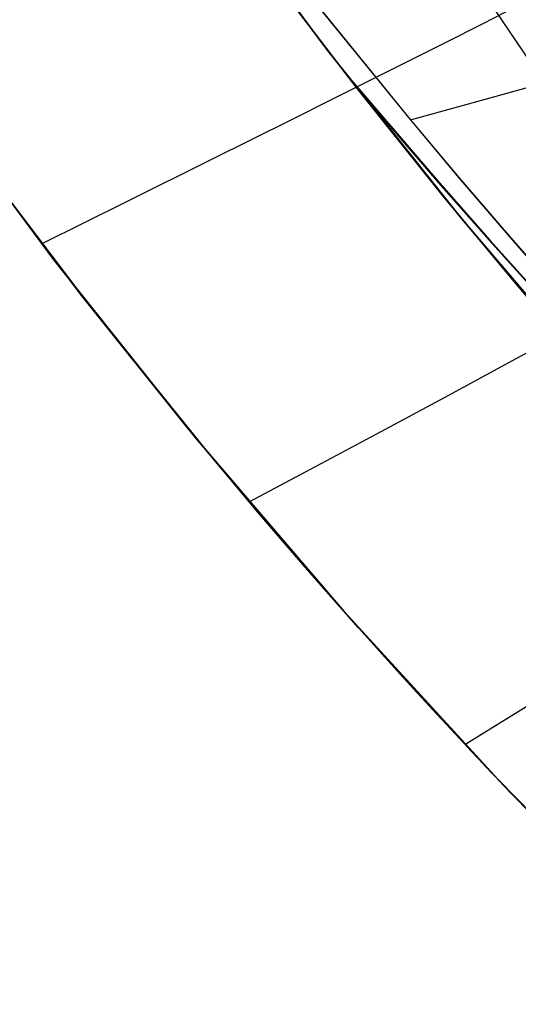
# Model space of a CAD drawing. Header units: millimetres. Extents: x -58 to 58, y -58 to 58.
# Tile 2 of 74: x -45.86 to -41.52, y -41.55 to -32.98. Entities that reach past the tile are written whole.
import ezdxf

# ---------------------------------------------------------------- set-up
doc = ezdxf.new("R2010")
doc.units = ezdxf.units.MM
doc.header["$MEASUREMENT"] = 0
doc.layers.add('Predefinito', color=5, linetype='Continuous')

msp = doc.modelspace()

# ---------------------------------------------------------------- linework, layer by layer
at = {"layer": 'Predefinito', "color": 9}
for points in [[(-50.6172, -20.2027), (-49.8897, -21.9377), (-49.1028, -23.6467), (-48.2574, -25.3274), (-47.3544, -26.978), (-46.395, -28.5964), (-45.3803, -30.1807), (-44.3116, -31.7291), (-43.19, -33.2397), (-42.0169, -34.7106), (-40.7938, -36.1402), (-39.5221, -37.5267), (-38.2033, -38.8685), (-36.8389, -40.164), (-35.4307, -41.4116), (-33.9802, -42.6098)], [(-33.9802, -42.6098), (-35.4307, -41.4116), (-36.8389, -40.164), (-38.2033, -38.8685), (-39.5221, -37.5267), (-40.7938, -36.1402), (-42.0169, -34.7106), (-43.19, -33.2397), (-44.3116, -31.7291), (-45.3803, -30.1807), (-46.395, -28.5964), (-47.3544, -26.978), (-48.2574, -25.3274), (-49.1028, -23.6467), (-49.8897, -21.9377), (-50.6172, -20.2027)], [(-53.4035, -21.3147), (-52.636, -23.1453), (-51.8057, -24.9483), (-50.9137, -26.7216), (-49.9611, -28.463), (-48.9489, -30.1705), (-47.8783, -31.8421), (-46.7507, -33.4757), (-45.5674, -35.0694), (-44.3298, -36.6213), (-43.0394, -38.1296), (-41.6976, -39.5924), (-40.3062, -41.008), (-38.8668, -42.3748), (-37.381, -43.6911), (-35.8507, -44.9553), (-34.2776, -46.1659)], [(-34.2776, -46.1659), (-35.8507, -44.9553), (-37.381, -43.6911), (-38.8668, -42.3748), (-40.3062, -41.008), (-41.6976, -39.5924), (-43.0394, -38.1296), (-44.3298, -36.6213), (-45.5674, -35.0694), (-46.7507, -33.4757), (-47.8783, -31.8421), (-48.9489, -30.1705), (-49.9611, -28.463), (-50.9137, -26.7216), (-51.8057, -24.9483), (-52.636, -23.1453), (-53.4035, -21.3147)]]:
    msp.add_lwpolyline(points, dxfattribs=at)
at = {"layer": 'Predefinito', "color": 9, "extrusion": (-0.112161, 0.9843, -0.136284)}
msp.add_lwpolyline([(46.2325, 24.7164), (46.0218, 24.9684)], dxfattribs=at)
at = {"layer": 'Predefinito', "color": 9, "extrusion": (-0.112161, 0.9843, 0.136284)}
msp.add_lwpolyline([(46.2325, 351.7382), (46.0218, 351.4861)], dxfattribs=at)
at = {"layer": 'Predefinito', "color": 9, "extrusion": (-0.086567, 0.989219, -0.118116)}
msp.add_lwpolyline([(44.7308, 25.1539), (44.4872, 25.4827)], dxfattribs=at)
at = {"layer": 'Predefinito', "color": 9, "extrusion": (-0.086567, 0.989219, 0.118116)}
msp.add_lwpolyline([(44.7308, 352.1859), (44.4872, 351.8572)], dxfattribs=at)
at = {"layer": 'Predefinito', "color": 9}
for points in [[(-50.0689, -21.4019, 351.6395), (-49.5249, -22.6316, 351.6316), (-48.9497, -23.8458, 351.6139), (-48.3437, -25.0434, 351.5859), (-47.7071, -26.2234, 351.5468), (-47.0405, -27.3839, 351.4955), (-46.3448, -28.5227, 351.431), (-45.62, -29.6394, 351.3516), (-44.866, -30.7349, 351.254), (-44.085, -31.8051, 351.1341), (-43.2834, -32.8421, 350.9923), (-42.4625, -33.8491, 350.8312), (-42.0393, -34.3522, 350.7406), (-41.6069, -34.8563, 350.6387), (-41.1659, -35.3612, 350.522), (-40.7068, -35.8823, 350.3855), (-40.4677, -36.1546, 350.3049), (-40.2242, -36.4331, 350.2126), (-40.1012, -36.5743, 350.1611), (-39.9776, -36.7166, 350.1057), (-39.8536, -36.8598, 350.0459), (-39.7295, -37.0038, 349.9814), (-39.5476, -37.2161, 349.8777)], [(-42.4596, -33.8526, 29.1694), (-41.872, -33.6884, 29.9092), (-41.2977, -33.5299, 30.6725), (-40.7383, -33.3771, 31.459), (-40.1956, -33.2297, 32.2686), (-39.671, -33.0878, 33.1007), (-39.1662, -32.9513, 33.9552), (-38.6824, -32.8201, 34.8314), (-38.2211, -32.6941, 35.729), (-37.7835, -32.5735, 36.6476), (-37.371, -32.4584, 37.5857), (-36.9851, -32.3493, 38.5404), (-36.6261, -32.2463, 39.5095), (-36.2934, -32.1491, 40.4916), (-35.9868, -32.0578, 41.4857), (-35.706, -31.9724, 42.4907), (-35.4507, -31.893, 43.5056), (-35.2206, -31.8194, 44.5292), (-35.0154, -31.752, 45.5608), (-34.8352, -31.6907, 46.5994), (-34.6797, -31.6356, 47.6441), (-34.5489, -31.587, 48.6935), (-34.4423, -31.545, 49.7433), (-34.3578, -31.5093, 50.79)], [(-42.4596, -33.8526, 350.8306), (-41.872, -33.6884, 350.0908), (-41.2977, -33.53, 349.3275), (-40.7383, -33.3771, 348.541), (-40.1956, -33.2298, 347.7314), (-39.671, -33.0879, 346.8992), (-39.1662, -32.9513, 346.0448), (-38.6824, -32.8201, 345.1686), (-38.2211, -32.6942, 344.271), (-37.7835, -32.5735, 343.3524), (-37.371, -32.4584, 342.4143), (-36.9851, -32.3493, 341.4596), (-36.6261, -32.2463, 340.4905), (-36.2934, -32.1491, 339.5084), (-35.9868, -32.0579, 338.5143), (-35.706, -31.9725, 337.5093), (-35.4507, -31.893, 336.4944), (-35.2205, -31.8195, 335.4708), (-35.0154, -31.752, 334.4392), (-34.8352, -31.6907, 333.4006), (-34.6797, -31.6357, 332.3559), (-34.5489, -31.5871, 331.3065), (-34.4423, -31.545, 330.2567), (-34.3578, -31.5094, 329.21)], [(-42.0958, -32.3493, 30.4641), (-41.2977, -33.5299, 30.6725)], [(-42.0957, -32.3493, 349.5359), (-41.2977, -33.53, 349.3275)], [(-43.7141, -32.5471, 351.2116), (-42.9284, -33.5766, 351.1134), (-42.1802, -34.5118, 351.0147), (-41.5486, -35.2697, 350.9153), (-41.2774, -35.5867, 350.8654)], [(-41.2756, -35.5889, 29.135), (-41.5465, -35.2722, 29.085), (-42.1775, -34.5151, 28.9856), (-42.9257, -33.58, 28.887), (-43.7115, -32.5505, 28.7888)], [(-45.6748, -34.9294, 30), (-44.927, -34.5592, 30.9209), (-44.1973, -34.1972, 31.8782), (-43.4892, -33.8448, 32.8719), (-43.1443, -33.6728, 33.3823), (-42.806, -33.5037, 33.9018), (-42.4749, -33.3378, 34.4302), (-42.1512, -33.1752, 34.9676), (-41.8354, -33.0162, 35.514), (-41.5279, -32.8609, 36.0693)], [(-45.6748, -34.9294, 350), (-44.927, -34.5592, 349.0791), (-44.1973, -34.1972, 348.1218), (-43.4892, -33.8448, 347.1281), (-43.1443, -33.6728, 346.6177), (-42.806, -33.5037, 346.0982), (-42.4749, -33.3378, 345.5698), (-42.1512, -33.1752, 345.0324), (-41.8354, -33.0162, 344.486), (-41.5279, -32.8609, 343.9307)], [(-41.1656, -35.3614, 29.4784), (-41.6067, -34.8566, 29.3617), (-42.039, -34.3524, 29.2598), (-42.4623, -33.8493, 29.1692), (-43.2831, -32.8423, 29.0081)], [(-43.8658, -37.1759, 30), (-43.2836, -36.866, 30.9855), (-42.7162, -36.5627, 32.0004), (-42.1661, -36.2671, 33.0444), (-41.6362, -35.9805, 34.1175), (-41.1292, -35.704, 35.2195), (-40.6479, -35.4388, 36.3503), (-40.195, -35.1861, 37.5097), (-39.7734, -34.947, 38.6977), (-39.3853, -34.7225, 39.9137), (-39.0316, -34.5131, 41.1557), (-38.7127, -34.319, 42.4213), (-38.4291, -34.1404, 43.708), (-38.1813, -33.9775, 45.0134), (-37.9696, -33.8307, 46.3352), (-37.7945, -33.7, 47.6708), (-37.6565, -33.5858, 49.018), (-37.5549, -33.4881, 50.3744), (-37.4851, -33.4059, 51.7385), (-37.4416, -33.3379, 53.1086), (-37.4186, -33.2829, 54.4835), (-37.4198, -33.1688, 60)], [(-43.8658, -37.1759, 350), (-43.2836, -36.866, 349.0145), (-42.7162, -36.5627, 347.9996), (-42.1661, -36.2671, 346.9556), (-41.6362, -35.9805, 345.8825), (-41.1292, -35.704, 344.7805), (-40.6479, -35.4388, 343.6497), (-40.195, -35.1861, 342.4903), (-39.7734, -34.947, 341.3023), (-39.3853, -34.7225, 340.0863), (-39.0316, -34.5131, 338.8443), (-38.7127, -34.319, 337.5787), (-38.4291, -34.1404, 336.292), (-38.1813, -33.9775, 334.9866), (-37.9696, -33.8307, 333.6648), (-37.7945, -33.7, 332.3292), (-37.6565, -33.5858, 330.982), (-37.5549, -33.4881, 329.6256), (-37.4851, -33.4059, 328.2615), (-37.4416, -33.3379, 326.8914), (-37.4186, -33.2829, 325.5165), (-37.4198, -33.1688, 320)], [(-43.051, -33.4194, 351.1292), (-42.2121, -34.3983, 350.9631), (-41.7714, -34.8975, 350.864), (-41.3215, -35.3975, 350.75), (-40.853, -35.9135, 350.6164), (-40.6089, -36.1831, 350.5374), (-40.3601, -36.4588, 350.4466), (-40.2345, -36.5985, 350.3959), (-40.1082, -36.7393, 350.3411), (-39.9815, -36.881, 350.282), (-39.8545, -37.0234, 350.2182), (-39.7275, -37.1665, 350.1494), (-39.6007, -37.3101, 350.0751), (-39.4742, -37.4541, 349.9952), (-39.3482, -37.5984, 349.9091), (-39.2232, -37.7425, 349.8165), (-39.0997, -37.8854, 349.7173), (-38.9785, -38.0262, 349.6117), (-38.9188, -38.0954, 349.5565), (-38.8599, -38.1638, 349.4997), (-38.7794, -38.2573, 349.4183), (-38.7002, -38.3493, 349.3339), (-38.6223, -38.4398, 349.2468), (-38.5459, -38.5288, 349.1569)], [(-42.9711, -33.5221, 28.8808), (-42.217, -34.3996, 29.0307), (-41.776, -34.8986, 29.1298), (-41.3259, -35.3985, 29.2437), (-40.8571, -35.9144, 29.3772), (-40.6128, -36.1839, 29.4562), (-40.3639, -36.4595, 29.547), (-40.2382, -36.5992, 29.5977), (-40.1118, -36.7399, 29.6524), (-39.985, -36.8816, 29.7114), (-39.858, -37.024, 29.7752), (-39.731, -37.167, 29.844), (-39.604, -37.3106, 29.9183), (-39.4774, -37.4545, 29.9982), (-39.3514, -37.5988, 30.0843), (-39.2263, -37.7428, 30.1768), (-39.1027, -37.8857, 30.276), (-38.9814, -38.0264, 30.3817), (-38.9217, -38.0956, 30.4369), (-38.8628, -38.1639, 30.4936), (-38.7864, -38.2525, 30.5707), (-38.7112, -38.3397, 30.6504), (-38.6372, -38.4255, 30.7325), (-38.5645, -38.5101, 30.8172)], [(-41.4508, -39.8507, 30.8474), (-41.541, -39.7567, 30.7642), (-41.5887, -39.7068, 30.7226), (-41.6385, -39.6546, 30.681), (-41.6904, -39.6, 30.6395), (-41.7448, -39.5427, 30.5979), (-41.8019, -39.4823, 30.5563), (-41.8621, -39.4185, 30.5147), (-41.9258, -39.3507, 30.4732), (-41.9935, -39.2785, 30.4316), (-42.0659, -39.2009, 30.39), (-42.144, -39.1169, 30.3485), (-42.229, -39.0252, 30.3069), (-42.3228, -38.9234, 30.2654), (-42.428, -38.8086, 30.2239), (-42.487, -38.7441, 30.2031), (-42.5526, -38.672, 30.1824), (-42.6265, -38.5906, 30.1617), (-42.7099, -38.4982, 30.141), (-42.8047, -38.3928, 30.1203), (-42.9138, -38.2709, 30.0997), (-43.0407, -38.1281, 30.0792), (-43.1921, -37.9564, 30.0588), (-43.3782, -37.7437, 30.0386), (-43.7759, -37.2816, 30.0093), (-44.4051, -36.5299, 29.9905), (-45.3261, -35.3807, 29.9914), (-46.3434, -34.0374, 30)], [(-46.279, -34.1248, 349.9973), (-45.2398, -35.491, 350.0023), (-44.2215, -36.752, 350.011), (-43.7293, -37.3363, 349.9955), (-43.3493, -37.7769, 349.9659), (-43.1749, -37.976, 349.9455), (-43.0327, -38.1371, 349.9249), (-42.9128, -38.272, 349.9042), (-42.8088, -38.3883, 349.8835), (-42.7174, -38.49, 349.8627), (-42.636, -38.5801, 349.8419), (-42.563, -38.6606, 349.8211), (-42.497, -38.7331, 349.8003), (-42.437, -38.7988, 349.7794), (-42.3299, -38.9157, 349.7377), (-42.2348, -39.0188, 349.696), (-42.1489, -39.1117, 349.6542), (-42.07, -39.1965, 349.6125), (-41.9969, -39.2748, 349.5707), (-41.9287, -39.3476, 349.5289), (-41.8646, -39.4158, 349.4871), (-41.804, -39.4801, 349.4454), (-41.7465, -39.5409, 349.4036), (-41.6919, -39.5985, 349.3618), (-41.6397, -39.6534, 349.32), (-41.5897, -39.7058, 349.2782), (-41.5417, -39.756, 349.2364), (-41.4956, -39.8041, 349.1946)], [(-41.9868, -39.2856, 30.4347), (-41.219, -38.812, 32.5432), (-40.8529, -38.5829, 33.6286), (-40.5012, -38.3602, 34.7347), (-40.1661, -38.1446, 35.8613), (-39.8495, -37.9369, 37.0084), (-39.5534, -37.738, 38.1759), (-39.2798, -37.5485, 39.3636), (-39.0306, -37.3694, 40.5712), (-38.8063, -37.2008, 41.7974), (-38.6072, -37.0429, 43.0402), (-38.4336, -36.8958, 44.2981), (-38.2859, -36.7597, 45.5693), (-38.1644, -36.6348, 46.852), (-38.0695, -36.5213, 48.1447), (-38.0014, -36.4192, 49.4455), (-37.9596, -36.3287, 50.7529), (-37.9399, -36.2495, 52.0656), (-37.9463, -36.1229, 54.7035), (-37.9992, -35.9851, 60)], [(-41.9868, -39.2856, 349.5653), (-41.219, -38.812, 347.4568), (-40.8529, -38.5829, 346.3714), (-40.5012, -38.3602, 345.2653), (-40.1661, -38.1446, 344.1387), (-39.8495, -37.9369, 342.9916), (-39.5534, -37.738, 341.8241), (-39.2798, -37.5485, 340.6364), (-39.0306, -37.3694, 339.4288), (-38.8063, -37.2008, 338.2026), (-38.6072, -37.0429, 336.9598), (-38.4336, -36.8958, 335.7019), (-38.2859, -36.7597, 334.4307), (-38.1644, -36.6348, 333.148), (-38.0695, -36.5213, 331.8553), (-38.0014, -36.4192, 330.5545), (-37.9596, -36.3287, 329.2471), (-37.9399, -36.2495, 327.9344), (-37.9463, -36.1229, 325.2965), (-37.9992, -35.9851, 320)]]:
    msp.add_polyline3d(points, dxfattribs=at)

doc.saveas('drawing.dxf')
